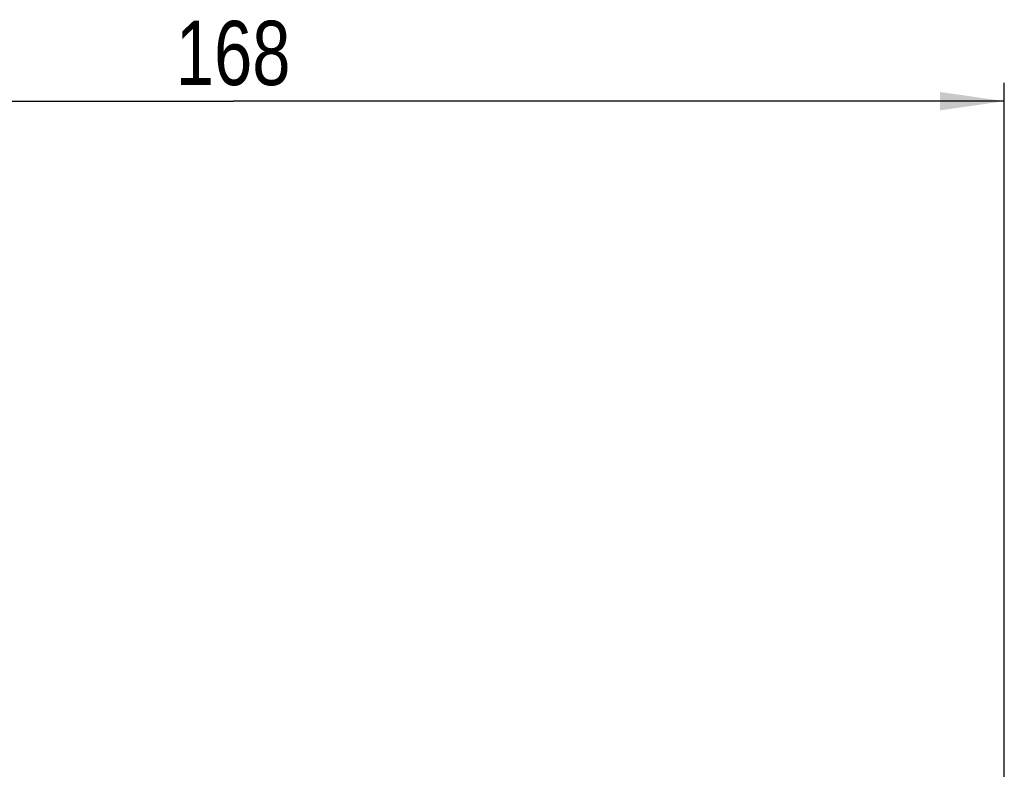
# Model space of a CAD drawing. Header units: millimetres. Extents: x 0 to 841, y 0 to 594.
# Tile 34 of 116: x 369 to 423, y 374 to 414. Entities that reach past the tile are written whole.
import ezdxf

# ---------------------------------------------------------------- set-up
doc = ezdxf.new("R2010")
doc.units = ezdxf.units.MM
doc.header["$LTSCALE"] = 46.255
doc.layers.get('0').update_dxf_attribs({"linetype": 'CONTINUOUS'})
doc.styles.get("Standard").update_dxf_attribs({"font": 'txt', "width": 0.8})
doc.dimstyles.new('DIMSTYLE_3', dxfattribs={"dimtxt": 3.5, "dimasz": 3.5, "dimexe": 0.18, "dimexo": 0.0625, "dimgap": 0.09, "dimtad": 1, "dimlfac": 2, "dimdsep": 46, "dimtxsty": 'STANDARD', "dimblk": '_FILLED', "dimblk1": '_FILLED', "dimblk2": '_FILLED', "dimcen": 0.09, "dimclrt": 5, "dimadec": 0, "dimazin": 0, "dimtfac": 1, "dimtofl": 0, "dimtmove": 0, "dimatfit": 3, "dimldrblk": '_FILLED', "dimfxl": 1, "dimtolj": 1, "dimarcsym": 0})

# ---------------------------------------------------------------- blocks, each defined once
blk = doc.blocks.new('_FILLED')
at = {"color": 0, "linetype": 'BYBLOCK'}
blk.add_solid([(0, 0), (-1, 0.143), (-1, -0.143)], dxfattribs=at)
blk = doc.blocks.new('*D2')
at = {"color": 2, "linetype": 'CONTINUOUS'}
for p, q in [((338.505, 381.224), (338.505, 410.981)), ((422.505, 372.205), (422.505, 410.981)), ((338.505, 409.981), (380.505, 409.981)), ((422.505, 409.981), (380.505, 409.981))]:
    blk.add_line(p, q, dxfattribs=at)
at = {"color": 2, "linetype": 'CONTINUOUS', "xscale": 3.5, "yscale": 3.5, "zscale": 3.5, "rotation": 180}
blk.add_blockref('_FILLED', (338.505, 409.981), dxfattribs=at)
at = {"color": 2, "linetype": 'CONTINUOUS', "xscale": 3.5, "yscale": 3.5, "zscale": 3.5}
blk.add_blockref('_FILLED', (422.505, 409.981), dxfattribs=at)
at = {"color": 5, "linetype": 'CONTINUOUS', "insert": (380.505, 414.356), "char_height": 3.5, "width": 8.4, "attachment_point": 2, "line_spacing_factor": 0.9}
blk.add_mtext('168', dxfattribs=at)

msp = doc.modelspace()

# ---------------------------------------------------------------- dimensions: what is measured, and where the dimension line sits
at = {"color": 2, "linetype": 'CONTINUOUS'}
dim = msp.add_linear_dim(base=(422.5052, 409.9809), p1=(338.5052, 381.2243), p2=(422.5052, 372.2052), dimstyle='DIMSTYLE_3', dxfattribs=at)
dim.commit()
dim.dimension.update_dxf_attribs({"geometry": '*D2', "text_midpoint": (376.3052, 412.6059), "dimtype": 160})

doc.saveas('drawing.dxf')
